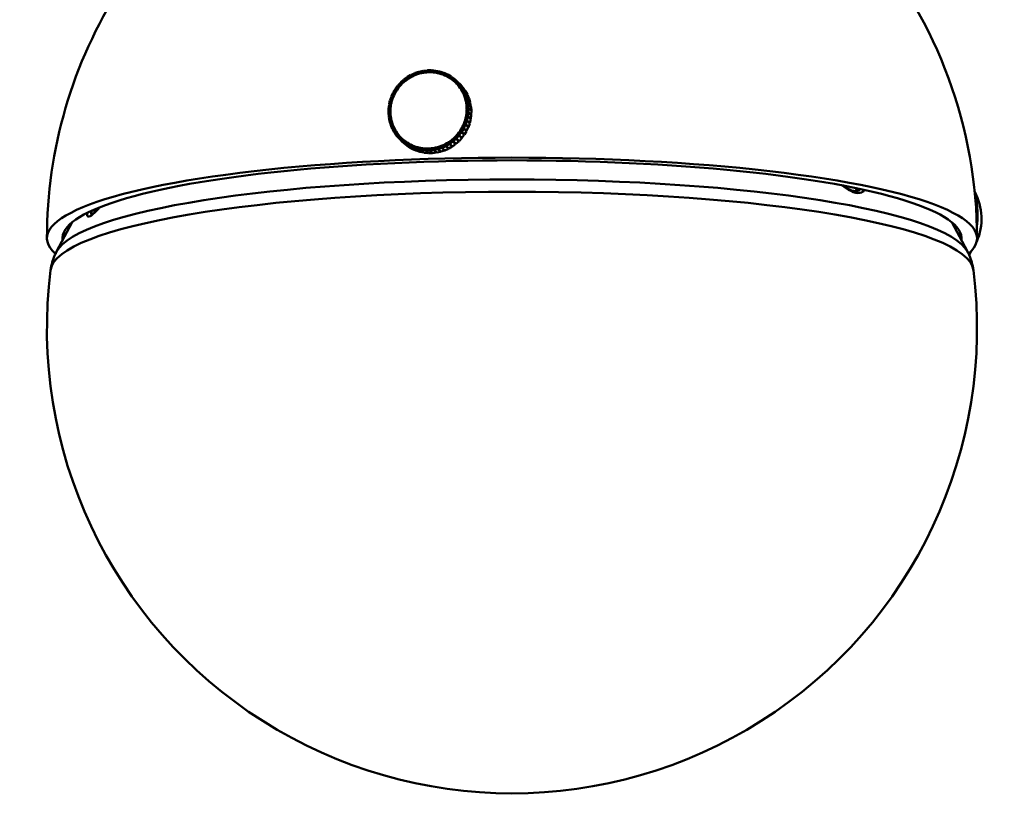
# Model space of a CAD drawing. Header units: millimetres. Extents: x 734 to 2864, y 389 to 1965.
# Tile 12 of 23: x 2390 to 2517, y 625 to 725. Entities that reach past the tile are written whole.
import ezdxf

# ---------------------------------------------------------------- set-up
doc = ezdxf.new("R2010")
doc.units = ezdxf.units.MM
doc.header["$LTSCALE"] = 11
doc.layers.add('Widoczne (ISO)', color=7, linetype='Continuous', lineweight=50)
doc.layers.add('Widoczne wąskie (ISO)', color=7, linetype='Continuous', lineweight=50)

msp = doc.modelspace()

# ---------------------------------------------------------------- linework, layer by layer
at = {"layer": 'Widoczne (ISO)'}
for p, q in [((2440.32, 717.63), (2440.75, 717.88)), ((2440.75, 717.88), (2440.85, 717.79)), ((2440.87, 717.67), (2440.75, 717.88)), ((2440.8, 717.9), (2441.25, 718.11)), ((2440.89, 717.68), (2440.8, 717.9)), ((2440.89, 717.68), (2441.12, 717.78)), ((2441.12, 717.78), (2441.35, 717.88)), ((2441.25, 718.11), (2441.33, 718.04)), ((2441.35, 717.88), (2441.25, 718.11)), ((2441.3, 718.13), (2441.77, 718.28)), ((2441.37, 717.89), (2441.3, 718.13)), ((2441.35, 717.88), (2441.35, 717.88)), ((2441.37, 717.89), (2441.6, 717.97)), ((2441.37, 717.89), (2441.37, 717.89)), ((2441.6, 717.97), (2441.84, 718.05)), ((2441.77, 718.28), (2441.83, 718.22)), ((2441.84, 718.05), (2441.77, 718.28)), ((2441.82, 718.29), (2442.3, 718.4)), ((2441.86, 718.05), (2441.82, 718.29)), ((2441.84, 718.05), (2441.85, 718.04)), ((2441.86, 718.05), (2442.11, 718.11)), ((2441.87, 718.05), (2441.86, 718.05)), ((2442.11, 718.11), (2442.35, 718.16)), ((2442.3, 718.4), (2442.36, 718.35)), ((2442.35, 718.16), (2442.3, 718.4)), ((2442.35, 718.41), (2442.84, 718.46)), ((2442.37, 718.16), (2442.35, 718.41)), ((2442.35, 718.16), (2442.35, 718.15)), ((2442.37, 718.16), (2442.62, 718.19)), ((2442.38, 718.16), (2442.37, 718.16)), ((2442.62, 718.19), (2442.86, 718.22)), ((2442.84, 718.46), (2442.89, 718.42)), ((2442.86, 718.22), (2442.84, 718.46)), ((2442.86, 718.22), (2442.87, 718.21)), ((2442.89, 718.22), (2442.89, 718.47)), ((2442.89, 718.47), (2443.38, 718.47)), ((2442.89, 718.22), (2443.13, 718.22)), ((2442.89, 718.21), (2442.89, 718.22)), ((2443.13, 718.22), (2443.38, 718.22)), ((2443.38, 718.47), (2443.43, 718.43)), ((2443.38, 718.22), (2443.38, 718.47)), ((2443.38, 718.22), (2443.38, 718.22)), ((2443.4, 718.22), (2443.43, 718.47)), ((2443.4, 718.22), (2443.65, 718.2)), ((2443.41, 718.22), (2443.4, 718.22)), ((2443.43, 718.47), (2443.92, 718.42)), ((2443.65, 718.2), (2443.89, 718.17)), ((2443.89, 718.17), (2443.92, 718.42)), ((2443.89, 718.17), (2443.9, 718.17)), ((2443.91, 718.17), (2443.97, 718.41)), ((2443.91, 718.17), (2444.15, 718.12)), ((2443.92, 718.16), (2443.91, 718.17)), ((2443.92, 718.42), (2443.96, 718.38)), ((2443.97, 718.41), (2444.45, 718.31)), ((2444.15, 718.12), (2444.39, 718.07)), ((2444.39, 718.07), (2444.45, 718.31)), ((2444.39, 718.07), (2444.4, 718.06)), ((2444.42, 718.07), (2444.5, 718.3)), ((2444.42, 718.07), (2444.65, 717.99)), ((2444.42, 718.06), (2444.42, 718.07)), ((2444.45, 718.31), (2444.49, 718.27)), ((2444.5, 718.3), (2444.96, 718.15)), ((2444.65, 717.99), (2444.88, 717.92)), ((2444.88, 717.92), (2444.96, 718.15)), ((2444.88, 717.92), (2444.89, 717.91)), ((2444.9, 717.91), (2445.01, 718.13)), ((2444.9, 717.91), (2445.12, 717.81)), ((2444.91, 717.9), (2444.9, 717.91)), ((2444.96, 718.15), (2445, 718.11)), ((2445.01, 718.13), (2445.45, 717.94)), ((2445.12, 717.81), (2445.35, 717.71)), ((2445.35, 717.71), (2445.45, 717.94)), ((2445.37, 717.7), (2445.5, 717.91)), ((2445.45, 717.94), (2445.49, 717.9)), ((2445.5, 717.91), (2445.92, 717.67)), ((2438.76, 716.11), (2439.05, 716.51)), ((2439.25, 716.36), (2439.05, 716.51)), ((2439.09, 716.55), (2439.42, 716.91)), ((2439.27, 716.38), (2439.09, 716.55)), ((2439.26, 716.37), (2439.09, 716.55)), ((2439.27, 716.38), (2439.43, 716.57)), ((2439.6, 716.75), (2439.42, 716.91)), ((2439.43, 716.57), (2439.6, 716.75)), ((2439.46, 716.95), (2439.83, 717.28)), ((2439.62, 716.77), (2439.46, 716.95)), ((2439.6, 716.75), (2439.61, 716.75)), ((2439.62, 716.77), (2439.81, 716.93)), ((2439.63, 716.76), (2439.62, 716.77)), ((2439.81, 716.93), (2439.99, 717.1)), ((2439.83, 717.28), (2440.01, 717.11)), ((2439.99, 717.1), (2439.83, 717.28)), ((2439.87, 717.31), (2440.28, 717.61)), ((2440.01, 717.11), (2439.87, 717.31)), ((2439.99, 717.1), (2440, 717.1)), ((2440.01, 717.11), (2440.22, 717.26)), ((2440.02, 717.11), (2440.01, 717.11)), ((2440.22, 717.26), (2440.42, 717.41)), ((2440.28, 717.61), (2440.41, 717.48)), ((2440.42, 717.41), (2440.28, 717.61)), ((2440.44, 717.42), (2440.32, 717.63)), ((2440.42, 717.41), (2440.42, 717.4)), ((2440.44, 717.42), (2440.65, 717.54)), ((2440.44, 717.42), (2440.44, 717.42)), ((2440.65, 717.54), (2440.87, 717.67)), ((2440.87, 717.67), (2440.88, 717.66)), ((2440.9, 717.68), (2440.89, 717.68)), ((2445.35, 717.71), (2445.36, 717.7)), ((2445.37, 717.7), (2445.58, 717.58)), ((2445.38, 717.69), (2445.37, 717.7)), ((2445.58, 717.58), (2445.79, 717.46)), ((2445.79, 717.46), (2445.92, 717.67)), ((2445.79, 717.46), (2445.81, 717.43)), ((2445.81, 717.44), (2445.96, 717.64)), ((2445.81, 717.44), (2446, 717.3)), ((2445.83, 717.42), (2445.81, 717.44)), ((2445.92, 717.67), (2445.95, 717.64)), ((2445.96, 717.64), (2446.35, 717.36)), ((2446, 717.3), (2446.2, 717.16)), ((2446.2, 717.16), (2446.35, 717.36)), ((2446.2, 717.16), (2446.25, 717.11)), ((2446.22, 717.14), (2446.39, 717.33)), ((2446.22, 717.14), (2446.4, 716.98)), ((2446.27, 717.09), (2446.22, 717.14)), ((2446.35, 717.36), (2446.38, 717.32)), ((2446.39, 717.33), (2446.74, 717)), ((2446.4, 716.98), (2446.57, 716.82)), ((2446.52, 716.86), (2446.64, 716.74)), ((2446.57, 716.82), (2446.74, 717)), ((2446.57, 716.82), (2446.59, 716.8)), ((2446.59, 716.8), (2446.78, 716.96)), ((2446.59, 716.8), (2446.75, 716.62)), ((2446.74, 717), (2447.09, 716.66)), ((2446.75, 716.62), (2446.91, 716.43)), ((2447.13, 716.62), (2446.78, 716.96)), ((2446.78, 716.96), (2447.1, 716.6)), ((2446.91, 716.43), (2447.1, 716.6)), ((2446.93, 716.42), (2447.13, 716.56)), ((2447.09, 716.66), (2447.09, 716.66)), ((2447.1, 716.6), (2447.45, 716.26)), ((2447.45, 716.26), (2447.13, 716.62)), ((2447.48, 716.22), (2447.13, 716.56)), ((2447.13, 716.56), (2447.41, 716.17)), ((2438.24, 715.14), (2438.45, 715.59)), ((2438.67, 715.49), (2438.45, 715.59)), ((2438.46, 715.04), (2438.57, 715.27)), ((2438.47, 715.64), (2438.73, 716.07)), ((2438.68, 715.52), (2438.47, 715.64)), ((2438.57, 715.54), (2438.47, 715.64)), ((2438.57, 715.27), (2438.67, 715.49)), ((2438.67, 715.49), (2438.68, 715.49)), ((2438.68, 715.52), (2438.81, 715.73)), ((2438.69, 715.51), (2438.68, 715.52)), ((2438.94, 715.94), (2438.73, 716.07)), ((2438.95, 715.96), (2438.76, 716.11)), ((2438.9, 715.97), (2438.76, 716.11)), ((2438.81, 715.73), (2438.94, 715.94)), ((2438.94, 715.94), (2438.94, 715.94)), ((2438.95, 715.96), (2439.1, 716.16)), ((2438.96, 715.96), (2438.95, 715.96)), ((2439.1, 716.16), (2439.25, 716.36)), ((2439.25, 716.36), (2439.25, 716.36)), ((2439.27, 716.38), (2439.27, 716.38)), ((2446.91, 716.43), (2446.93, 716.42)), ((2446.93, 716.42), (2447.07, 716.22)), ((2447.07, 716.22), (2447.21, 716.02)), ((2447.21, 716.02), (2447.41, 716.17)), ((2447.21, 716.02), (2447.22, 716)), ((2447.22, 716), (2447.43, 716.12)), ((2447.22, 716), (2447.34, 715.79)), ((2447.34, 715.79), (2447.45, 715.58)), ((2447.41, 716.17), (2447.76, 715.82)), ((2447.78, 715.78), (2447.43, 716.12)), ((2447.43, 716.12), (2447.67, 715.7)), ((2447.44, 716.25), (2447.45, 716.26)), ((2447.45, 715.58), (2447.67, 715.7)), ((2447.45, 715.58), (2447.47, 715.56)), ((2447.46, 715.55), (2447.69, 715.66)), ((2447.46, 715.55), (2447.56, 715.33)), ((2447.76, 715.82), (2447.48, 716.22)), ((2447.56, 715.33), (2447.65, 715.11)), ((2447.65, 715.11), (2447.88, 715.21)), ((2447.67, 715.7), (2448.02, 715.36)), ((2448.04, 715.31), (2447.69, 715.66)), ((2447.69, 715.66), (2447.88, 715.21)), ((2447.75, 715.82), (2447.76, 715.82)), ((2448.02, 715.36), (2447.78, 715.78)), ((2447.88, 715.21), (2448.23, 714.87)), ((2448, 715.35), (2448.02, 715.36)), ((2448.23, 714.87), (2448.04, 715.31)), ((2437.86, 713.56), (2437.92, 714.05)), ((2438.16, 714.02), (2437.92, 714.05)), ((2437.93, 714.09), (2438.04, 714.58)), ((2438.17, 714.05), (2437.93, 714.09)), ((2437.98, 714.04), (2437.93, 714.09)), ((2438.28, 714.53), (2438.04, 714.58)), ((2438.06, 714.63), (2438.22, 715.09)), ((2438.29, 714.55), (2438.06, 714.63)), ((2438.12, 714.56), (2438.06, 714.63)), ((2438.13, 713.78), (2438.16, 714.02)), ((2438.16, 714.02), (2438.17, 714.02)), ((2438.17, 714.05), (2438.22, 714.29)), ((2438.17, 714.04), (2438.17, 714.05)), ((2438.45, 715.02), (2438.22, 715.09)), ((2438.22, 714.29), (2438.28, 714.53)), ((2438.46, 715.04), (2438.24, 715.14)), ((2438.32, 715.06), (2438.24, 715.14)), ((2438.28, 714.53), (2438.29, 714.52)), ((2438.29, 714.55), (2438.37, 714.79)), ((2438.29, 714.55), (2438.29, 714.55)), ((2438.37, 714.79), (2438.45, 715.02)), ((2438.45, 715.02), (2438.46, 715.02)), ((2438.46, 715.04), (2438.46, 715.04)), ((2447.65, 715.11), (2447.67, 715.09)), ((2447.66, 715.08), (2447.9, 715.16)), ((2447.66, 715.08), (2447.73, 714.85)), ((2447.73, 714.85), (2447.8, 714.62)), ((2447.8, 714.62), (2448.04, 714.69)), ((2447.8, 714.62), (2447.82, 714.6)), ((2447.81, 714.59), (2448.05, 714.65)), ((2447.81, 714.59), (2447.85, 714.35)), ((2447.85, 714.35), (2447.9, 714.11)), ((2448.25, 714.82), (2447.9, 715.16)), ((2447.9, 715.16), (2448.04, 714.69)), ((2447.9, 714.11), (2448.14, 714.16)), ((2447.9, 714.09), (2448.15, 714.12)), ((2447.9, 714.11), (2447.92, 714.09)), ((2447.9, 714.09), (2447.92, 713.84)), ((2448.04, 714.69), (2448.39, 714.35)), ((2448.4, 714.3), (2448.05, 714.65)), ((2448.05, 714.65), (2448.14, 714.16)), ((2448.14, 714.16), (2448.49, 713.82)), ((2448.5, 713.77), (2448.15, 714.12)), ((2448.15, 714.12), (2448.19, 713.63)), ((2448.21, 714.86), (2448.23, 714.87)), ((2448.39, 714.35), (2448.25, 714.82)), ((2448.36, 714.34), (2448.39, 714.35)), ((2448.49, 713.82), (2448.4, 714.3)), ((2437.84, 713.01), (2437.85, 713.51)), ((2438.09, 713.02), (2437.84, 713.01)), ((2437.89, 712.97), (2437.84, 713.01)), ((2438.09, 712.99), (2437.84, 712.96)), ((2437.88, 712.47), (2437.84, 712.96)), ((2438.1, 713.51), (2437.85, 713.51)), ((2438.1, 713.53), (2437.86, 713.56)), ((2437.91, 713.51), (2437.86, 713.56)), ((2438.09, 713.26), (2438.1, 713.51)), ((2438.09, 713.02), (2438.09, 713.26)), ((2438.09, 713.01), (2438.09, 713.02)), ((2438.09, 712.99), (2438.09, 712.99)), ((2438.11, 712.75), (2438.09, 712.99)), ((2438.1, 713.53), (2438.13, 713.78)), ((2438.11, 713.53), (2438.1, 713.53)), ((2438.1, 713.51), (2438.1, 713.5)), ((2438.13, 712.5), (2438.11, 712.75)), ((2447.9, 712.81), (2447.87, 712.57)), ((2447.93, 713.06), (2447.9, 712.81)), ((2447.92, 713.84), (2447.94, 713.6)), ((2447.94, 713.33), (2447.93, 713.08)), ((2447.93, 713.08), (2447.96, 713.06)), ((2447.93, 713.08), (2448.18, 713.08)), ((2447.93, 713.06), (2448.17, 713.03)), ((2447.94, 713.6), (2448.19, 713.63)), ((2447.94, 713.6), (2447.97, 713.58)), ((2447.94, 713.58), (2447.94, 713.33)), ((2447.94, 713.58), (2448.19, 713.58)), ((2448.17, 713.03), (2448.11, 712.54)), ((2448.52, 712.69), (2448.17, 713.03)), ((2448.19, 713.58), (2448.18, 713.08)), ((2448.18, 713.08), (2448.53, 712.74)), ((2448.19, 713.63), (2448.54, 713.28)), ((2448.54, 713.24), (2448.19, 713.58)), ((2448.45, 713.82), (2448.49, 713.82)), ((2448.46, 712.2), (2448.52, 712.69)), ((2448.47, 712.74), (2448.53, 712.74)), ((2448.49, 713.28), (2448.54, 713.28)), ((2448.54, 713.28), (2448.5, 713.77)), ((2448.53, 712.74), (2448.54, 713.24)), ((2438.13, 712.5), (2437.88, 712.47)), ((2437.92, 712.43), (2437.88, 712.47)), ((2438.13, 712.48), (2437.89, 712.43)), ((2437.98, 711.94), (2437.89, 712.43)), ((2438.22, 712), (2437.98, 711.94)), ((2438.02, 711.91), (2437.98, 711.94)), ((2438.23, 711.97), (2437.99, 711.9)), ((2438.13, 711.43), (2437.99, 711.9)), ((2438.13, 712.5), (2438.13, 712.5)), ((2438.13, 712.48), (2438.14, 712.47)), ((2438.18, 712.24), (2438.13, 712.48)), ((2438.37, 711.51), (2438.13, 711.43)), ((2438.17, 711.39), (2438.13, 711.43)), ((2438.38, 711.49), (2438.15, 711.38)), ((2438.34, 710.93), (2438.15, 711.38)), ((2438.22, 712), (2438.18, 712.24)), ((2438.23, 711.99), (2438.22, 712)), ((2438.23, 711.97), (2438.23, 711.97)), ((2438.3, 711.74), (2438.23, 711.97)), ((2438.37, 711.51), (2438.3, 711.74)), ((2438.38, 711.5), (2438.37, 711.51)), ((2438.38, 711.49), (2438.39, 711.48)), ((2438.47, 711.26), (2438.38, 711.49)), ((2447.57, 711.55), (2447.46, 711.32)), ((2447.57, 711.55), (2447.79, 711.45)), ((2447.66, 711.81), (2447.58, 711.57)), ((2447.58, 711.57), (2447.63, 711.52)), ((2447.58, 711.57), (2447.81, 711.5)), ((2447.79, 711.45), (2447.58, 711)), ((2447.74, 712.04), (2447.66, 711.81)), ((2447.74, 712.04), (2447.97, 711.97)), ((2447.81, 712.3), (2447.75, 712.06)), ((2447.75, 712.06), (2447.79, 712.03)), ((2447.75, 712.06), (2447.99, 712.01)), ((2448.14, 711.11), (2447.79, 711.45)), ((2447.86, 712.55), (2447.81, 712.3)), ((2447.97, 711.97), (2447.81, 711.5)), ((2447.81, 711.5), (2448.16, 711.15)), ((2447.86, 712.55), (2448.1, 712.5)), ((2447.87, 712.57), (2447.9, 712.54)), ((2447.87, 712.57), (2448.11, 712.54)), ((2448.32, 711.62), (2447.97, 711.97)), ((2448.1, 712.5), (2447.99, 712.01)), ((2447.99, 712.01), (2448.34, 711.67)), ((2448.45, 712.15), (2448.1, 712.5)), ((2448.11, 712.54), (2448.46, 712.2)), ((2448.16, 711.15), (2448.32, 711.62)), ((2448.26, 711.69), (2448.34, 711.67)), ((2448.34, 711.67), (2448.45, 712.15)), ((2448.39, 712.21), (2448.46, 712.2)), ((2438.56, 711.04), (2438.34, 710.93)), ((2438.37, 710.9), (2438.34, 710.93)), ((2438.58, 711.02), (2438.36, 710.89)), ((2438.6, 710.47), (2438.36, 710.89)), ((2438.56, 711.04), (2438.47, 711.26)), ((2438.58, 711.02), (2438.56, 711.04)), ((2438.58, 711.02), (2438.59, 711)), ((2438.69, 710.8), (2438.58, 711.02)), ((2438.81, 710.59), (2438.6, 710.47)), ((2438.63, 710.43), (2438.6, 710.47)), ((2438.82, 710.57), (2438.62, 710.42)), ((2438.9, 710.03), (2438.62, 710.42)), ((2438.81, 710.59), (2438.69, 710.8)), ((2438.83, 710.57), (2438.81, 710.59)), ((2438.82, 710.57), (2438.84, 710.55)), ((2438.96, 710.37), (2438.82, 710.57)), ((2439.1, 710.17), (2438.9, 710.03)), ((2439.12, 710.16), (2438.93, 709.99)), ((2439.1, 710.17), (2438.96, 710.37)), ((2439.14, 710.14), (2439.1, 710.17)), ((2439.12, 710.16), (2439.16, 710.12)), ((2439.28, 709.97), (2439.12, 710.16)), ((2446.76, 710.21), (2446.59, 710.02)), ((2446.76, 710.21), (2446.94, 710.04)), ((2446.93, 710.43), (2446.78, 710.23)), ((2446.78, 710.23), (2447.13, 709.88)), ((2446.78, 710.23), (2446.97, 710.08)), ((2447.08, 710.63), (2446.93, 710.43)), ((2447.27, 710.48), (2446.97, 710.08)), ((2447.08, 710.63), (2447.27, 710.48)), ((2447.22, 710.86), (2447.09, 710.65)), ((2447.09, 710.65), (2447.21, 710.53)), ((2447.09, 710.65), (2447.3, 710.53)), ((2447.35, 711.08), (2447.22, 710.86)), ((2447.62, 710.14), (2447.27, 710.48)), ((2447.56, 710.95), (2447.3, 710.53)), ((2447.3, 710.53), (2447.65, 710.18)), ((2447.32, 709.74), (2447.62, 710.14)), ((2447.35, 711.08), (2447.56, 710.95)), ((2447.46, 711.32), (2447.36, 711.1)), ((2447.36, 711.1), (2447.43, 711.03)), ((2447.36, 711.1), (2447.58, 711)), ((2447.48, 710.28), (2447.65, 710.18)), ((2447.91, 710.61), (2447.56, 710.95)), ((2447.58, 711), (2447.93, 710.66)), ((2447.65, 710.18), (2447.91, 710.61)), ((2447.8, 710.71), (2447.93, 710.66)), ((2447.93, 710.66), (2448.14, 711.11)), ((2448.06, 711.19), (2448.16, 711.15)), ((2438.94, 709.99), (2438.9, 710.03)), ((2439.25, 709.63), (2438.93, 709.99)), ((2439.44, 709.79), (2439.25, 709.63)), ((2439.29, 709.59), (2439.25, 709.63)), ((2439.44, 709.79), (2439.28, 709.97)), ((2439.45, 709.78), (2439.29, 709.59)), ((2439.29, 709.59), (2439.63, 709.25)), ((2439.64, 709.26), (2439.29, 709.59)), ((2439.46, 709.77), (2439.44, 709.79)), ((2439.63, 709.61), (2439.45, 709.78)), ((2439.51, 709.73), (2439.57, 709.67)), ((2439.81, 709.45), (2439.63, 709.61)), ((2439.63, 709.25), (2439.99, 708.92)), ((2439.81, 709.45), (2439.64, 709.26)), ((2439.99, 708.92), (2439.64, 709.26)), ((2439.83, 709.43), (2439.68, 709.23)), ((2439.68, 709.23), (2440.03, 708.89)), ((2440.07, 708.95), (2439.68, 709.23)), ((2439.83, 709.43), (2439.81, 709.45)), ((2440.03, 709.29), (2439.83, 709.43)), ((2439.99, 708.93), (2439.99, 708.92)), ((2440.22, 709.15), (2440.03, 709.29)), ((2440.03, 708.89), (2440.42, 708.6)), ((2440.22, 709.15), (2440.07, 708.95)), ((2440.42, 708.6), (2440.07, 708.95)), ((2440.24, 709.13), (2440.11, 708.92)), ((2440.11, 708.92), (2440.46, 708.58)), ((2440.53, 708.68), (2440.11, 708.92)), ((2440.24, 709.13), (2440.22, 709.15)), ((2440.45, 709.01), (2440.24, 709.13)), ((2440.66, 708.89), (2440.45, 709.01)), ((2440.66, 708.89), (2440.53, 708.68)), ((2440.68, 708.88), (2440.58, 708.65)), ((2440.68, 708.87), (2440.66, 708.89)), ((2440.91, 708.78), (2440.68, 708.88)), ((2445.14, 708.91), (2444.91, 708.81)), ((2445.2, 708.85), (2445.14, 708.91)), ((2445.14, 708.91), (2445.23, 708.69)), ((2445.37, 709.05), (2445.16, 708.92)), ((2445.16, 708.92), (2445.28, 708.71)), ((2445.71, 708.96), (2445.28, 708.71)), ((2445.59, 709.17), (2445.37, 709.05)), ((2445.69, 709.08), (2445.59, 709.17)), ((2445.59, 709.17), (2445.71, 708.96)), ((2445.81, 709.33), (2445.61, 709.18)), ((2445.61, 709.18), (2445.75, 708.99)), ((2446.06, 708.62), (2445.71, 708.96)), ((2446.16, 709.28), (2445.75, 708.99)), ((2445.75, 708.99), (2446.1, 708.64)), ((2446.02, 709.48), (2445.81, 709.33)), ((2446.36, 709.13), (2446.02, 709.48)), ((2446.02, 709.48), (2446.16, 709.28)), ((2446.22, 709.66), (2446.03, 709.49)), ((2446.03, 709.49), (2446.2, 709.31)), ((2446.1, 708.64), (2446.5, 708.94)), ((2446.5, 708.94), (2446.16, 709.28)), ((2446.57, 709.64), (2446.2, 709.31)), ((2446.2, 709.31), (2446.54, 708.97)), ((2446.41, 709.82), (2446.22, 709.66)), ((2446.36, 709.13), (2446.5, 708.94)), ((2446.76, 709.48), (2446.41, 709.82)), ((2446.41, 709.82), (2446.57, 709.64)), ((2446.59, 710.02), (2446.43, 709.84)), ((2446.43, 709.84), (2446.77, 709.5)), ((2446.43, 709.84), (2446.6, 709.68)), ((2446.54, 708.97), (2446.92, 709.3)), ((2446.92, 709.3), (2446.57, 709.64)), ((2446.94, 710.04), (2446.6, 709.68)), ((2446.6, 709.68), (2446.95, 709.33)), ((2446.76, 709.48), (2446.92, 709.3)), ((2446.77, 709.5), (2446.95, 709.33)), ((2447.29, 709.7), (2446.94, 710.04)), ((2446.95, 709.33), (2447.29, 709.7)), ((2446.97, 710.08), (2447.32, 709.74)), ((2447.13, 709.88), (2447.32, 709.74)), ((2440.43, 708.61), (2440.42, 708.6)), ((2440.46, 708.58), (2440.88, 708.33)), ((2440.88, 708.33), (2440.53, 708.68)), ((2440.58, 708.65), (2440.93, 708.31)), ((2441.02, 708.46), (2440.58, 708.65)), ((2440.89, 708.35), (2440.88, 708.33)), ((2441.13, 708.68), (2440.91, 708.78)), ((2440.93, 708.31), (2441.37, 708.11)), ((2441.13, 708.68), (2441.02, 708.46)), ((2441.37, 708.11), (2441.02, 708.46)), ((2441.15, 708.67), (2441.07, 708.44)), ((2441.07, 708.44), (2441.42, 708.1)), ((2441.53, 708.29), (2441.07, 708.44)), ((2441.15, 708.66), (2441.13, 708.68)), ((2441.38, 708.6), (2441.15, 708.67)), ((2441.38, 708.13), (2441.37, 708.11)), ((2441.61, 708.53), (2441.38, 708.6)), ((2441.42, 708.1), (2441.88, 707.95)), ((2441.61, 708.53), (2441.53, 708.29)), ((2441.88, 707.95), (2441.53, 708.29)), ((2441.64, 708.52), (2441.58, 708.28)), ((2441.58, 708.28), (2441.93, 707.94)), ((2442.06, 708.18), (2441.58, 708.28)), ((2441.63, 708.51), (2441.61, 708.53)), ((2441.88, 708.47), (2441.64, 708.52)), ((2442.12, 708.42), (2441.88, 708.47)), ((2441.89, 707.97), (2441.88, 707.95)), ((2441.93, 707.94), (2442.41, 707.84)), ((2442.12, 708.42), (2442.06, 708.18)), ((2442.41, 707.84), (2442.06, 708.18)), ((2442.14, 708.42), (2442.11, 708.17)), ((2442.11, 708.17), (2442.46, 707.83)), ((2442.6, 708.12), (2442.11, 708.17)), ((2442.14, 708.4), (2442.12, 708.42)), ((2442.38, 708.39), (2442.14, 708.42)), ((2442.63, 708.37), (2442.38, 708.39)), ((2442.41, 707.87), (2442.41, 707.84)), ((2442.46, 707.83), (2442.94, 707.78)), ((2442.63, 708.37), (2442.6, 708.12)), ((2442.94, 707.78), (2442.6, 708.12)), ((2442.65, 708.35), (2442.63, 708.37)), ((2442.65, 708.37), (2442.65, 708.12)), ((2442.9, 708.37), (2442.65, 708.37)), ((2442.65, 708.12), (2442.99, 707.78)), ((2443.14, 708.12), (2442.65, 708.12)), ((2443.14, 708.37), (2442.9, 708.37)), ((2442.95, 707.82), (2442.94, 707.78)), ((2442.99, 707.78), (2443.49, 707.78)), ((2443.17, 708.35), (2443.14, 708.37)), ((2443.14, 708.37), (2443.14, 708.12)), ((2443.49, 707.78), (2443.14, 708.12)), ((2443.41, 708.4), (2443.17, 708.37)), ((2443.17, 708.37), (2443.19, 708.13)), ((2443.68, 708.18), (2443.19, 708.13)), ((2443.19, 708.13), (2443.53, 707.79)), ((2443.66, 708.43), (2443.41, 708.4)), ((2443.49, 707.83), (2443.49, 707.78)), ((2443.53, 707.79), (2444.03, 707.84)), ((2443.69, 708.4), (2443.66, 708.43)), ((2443.66, 708.43), (2443.68, 708.18)), ((2443.92, 708.48), (2443.68, 708.43)), ((2443.68, 708.43), (2443.73, 708.19)), ((2444.03, 707.84), (2443.68, 708.18)), ((2444.21, 708.3), (2443.73, 708.19)), ((2443.73, 708.19), (2444.07, 707.85)), ((2444.17, 708.54), (2443.92, 708.48)), ((2444.02, 707.9), (2444.03, 707.84)), ((2444.07, 707.85), (2444.56, 707.95)), ((2444.2, 708.5), (2444.17, 708.54)), ((2444.17, 708.54), (2444.21, 708.3)), ((2444.42, 708.62), (2444.19, 708.54)), ((2444.19, 708.54), (2444.26, 708.31)), ((2444.56, 707.95), (2444.21, 708.3)), ((2444.73, 708.46), (2444.26, 708.31)), ((2444.26, 708.31), (2444.61, 707.97)), ((2444.66, 708.7), (2444.42, 708.62)), ((2444.54, 708.03), (2444.56, 707.95)), ((2444.61, 707.97), (2445.08, 708.12)), ((2444.71, 708.65), (2444.66, 708.7)), ((2444.66, 708.7), (2444.73, 708.46)), ((2444.91, 708.81), (2444.68, 708.71)), ((2444.68, 708.71), (2444.78, 708.48)), ((2445.08, 708.12), (2444.73, 708.46)), ((2445.23, 708.69), (2444.78, 708.48)), ((2444.78, 708.48), (2445.12, 708.14)), ((2445.05, 708.21), (2445.08, 708.12)), ((2445.12, 708.14), (2445.58, 708.34)), ((2445.58, 708.34), (2445.23, 708.69)), ((2445.28, 708.71), (2445.62, 708.37)), ((2445.53, 708.46), (2445.58, 708.34)), ((2445.62, 708.37), (2446.06, 708.62)), ((2445.97, 708.77), (2446.06, 708.62)), ((2513.52, 702.66), (2513.48, 702.8)), ((2513.49, 702.66), (2513.52, 702.66)), ((2513.53, 702.62), (2513.5, 702.62)), ((2513.51, 702.62), (2513.52, 702.66)), ((2513.62, 702.24), (2513.53, 702.62)), ((2513.53, 702.25), (2513.62, 702.24)), ((2513.63, 702.2), (2513.54, 702.21)), ((2513.57, 701.8), (2513.7, 701.79)), ((2513.71, 701.75), (2513.57, 701.76)), ((2513.6, 702.21), (2513.62, 702.24)), ((2513.61, 701.32), (2513.76, 701.31)), ((2513.77, 701.27), (2513.61, 701.28)), ((2513.7, 701.79), (2513.63, 702.2)), ((2513.68, 701.75), (2513.7, 701.79)), ((2513.76, 701.31), (2513.71, 701.75)), ((2513.74, 701.27), (2513.76, 701.31)), ((2513.81, 700.81), (2513.77, 701.27)), ((2513.65, 700.82), (2513.81, 700.81)), ((2513.81, 700.76), (2513.65, 700.77)), ((2513.68, 700.29), (2513.83, 700.28)), ((2513.84, 700.23), (2513.68, 700.24)), ((2513.77, 700.76), (2513.81, 700.81)), ((2513.78, 700.24), (2513.83, 700.28)), ((2513.83, 700.28), (2513.81, 700.76)), ((2513.84, 699.74), (2513.84, 700.23)), ((2397.04, 698.87), (2395.02, 695.07)), ((2510.52, 698.87), (2512.54, 695.07)), ((2513.71, 699.75), (2513.84, 699.74)), ((2513.84, 699.7), (2513.71, 699.7)), ((2513.73, 699.2), (2513.82, 699.2)), ((2513.73, 699.18), (2513.74, 699.18)), ((2513.74, 699.15), (2513.73, 699.15)), ((2513.82, 699.15), (2513.73, 699.15)), ((2513.74, 699.18), (2513.82, 699.2)), ((2513.74, 699.15), (2513.82, 699.15)), ((2513.76, 699.7), (2513.84, 699.74)), ((2513.79, 698.65), (2513.82, 699.15)), ((2513.82, 699.2), (2513.84, 699.7)), ((2513.75, 698.65), (2513.79, 698.65)), ((2513.75, 698.61), (2513.79, 698.6)), ((2513.79, 698.6), (2513.75, 698.6)), ((2513.76, 698.34), (2513.79, 698.6)), ((2512.78, 694.89), (2512.9, 694.88)), ((2512.88, 694.88), (2512.89, 694.85)), ((2512.9, 694.88), (2513.01, 695.12)), ((2512.89, 694.85), (2512.75, 694.86)), ((2512.76, 694.62), (2512.89, 694.85))]:
    msp.add_line(p, q, dxfattribs=at)
for centre, radius, start, end in [((2453.78, 696.78), 60, 0, 40.307), ((2453.78, 696.78), 60, 147.411, 180), ((2507.11, 699.32), 7.25, 336.1045, 28.3684), ((2507.11, 699.32), 7.25, 324.3993, 324.8227), ((2453.78, 685.13), 60, 172.7654, 7.2346)]:
    msp.add_arc(centre, radius, start, end, dxfattribs=at)
for centre, major_axis, ratio, start_param, end_param in [((2443.01, 713.3), (3.51, 3.56), 0.969846, 1.188157, 1.292877), ((2443.01, 713.3), (3.51, 3.56), 0.969846, 1.083438, 1.188157), ((2443.01, 713.3), (3.51, 3.56), 0.969846, 0.978718, 1.083438), ((2443.01, 713.3), (3.51, 3.56), 0.969846, 0.873998, 0.978718), ((2443.01, 713.3), (3.51, 3.56), 0.969846, 0.769278, 0.873998), ((2443.01, 713.3), (3.51, 3.56), 0.969846, 0.664559, 0.769278), ((2443.01, 713.3), (3.51, 3.56), 0.969846, 0.559839, 0.664559), ((2443.01, 713.3), (3.51, 3.56), 0.969846, 0.455119, 0.559839), ((2443.01, 713.3), (3.51, 3.56), 0.969846, 0.350399, 0.455119), ((2443.01, 713.3), (3.51, 3.56), 0.969846, 0.24568, 0.350399), ((2443.01, 713.3), (3.51, 3.56), 0.969846, 1.607036, 1.711756), ((2443.01, 713.3), (3.51, 3.56), 0.969846, 1.502317, 1.607036), ((2443.01, 713.3), (3.51, 3.56), 0.969846, 1.397597, 1.502317), ((2443.01, 713.3), (3.51, 3.56), 0.969846, 1.292877, 1.397597), ((2443.01, 713.3), (3.51, 3.56), 0.969846, 0.14096, 0.24568), ((2443.01, 713.3), (3.51, 3.56), 0.969846, 0.03624, 0.14096), ((2443.01, 713.3), (3.51, 3.56), 0.969846, 6.214706, 6.319425), ((2443.01, 713.3), (3.51, 3.56), 0.969846, 6.109986, 6.214706), ((2443.01, 713.3), (3.51, 3.56), 0.969846, 1.921196, 2.025915), ((2443.01, 713.3), (3.51, 3.56), 0.969846, 1.816476, 1.921196), ((2443.01, 713.3), (3.51, 3.56), 0.969846, 1.711756, 1.816476), ((2443.01, 713.3), (3.51, 3.56), 0.969846, 6.005266, 6.109986), ((2443.01, 713.3), (3.51, 3.56), 0.969846, 5.900546, 6.005266), ((2443.01, 713.3), (3.51, 3.56), 0.969846, 5.795827, 5.900546), ((2443.01, 713.3), (3.51, 3.56), 0.969846, 2.130635, 2.235355), ((2443.01, 713.3), (3.51, 3.56), 0.969846, 2.025915, 2.130635), ((2443.01, 713.3), (-3.51, -3.56), 0.969846, 2.549514, 2.654234), ((2443.01, 713.3), (-3.51, -3.56), 0.969846, 2.444794, 2.549514), ((2443.01, 713.3), (3.51, 3.56), 0.969846, 2.235355, 2.340075), ((2443.01, 713.3), (3.51, 3.56), 0.969846, 2.340075, 2.444794), ((2443.01, 713.3), (3.51, 3.56), 0.969846, 2.444794, 2.549514), ((2443.01, 713.3), (-3.51, -3.56), 0.969846, 2.130635, 2.235355), ((2443.01, 713.3), (-3.51, -3.56), 0.969846, 2.235355, 2.340075), ((2443.01, 713.3), (-3.51, -3.56), 0.969846, 2.340075, 2.444794), ((2443.01, 713.3), (3.51, 3.56), 0.969846, 2.549514, 2.654234), ((2443.01, 713.3), (-3.51, -3.56), 0.969846, 5.795827, 5.900546), ((2443.01, 713.3), (-3.51, -3.56), 0.969846, 1.921196, 2.025915), ((2443.01, 713.3), (-3.51, -3.56), 0.969846, 2.025915, 2.130635), ((2443.01, 713.3), (-3.51, -3.56), 0.969846, 5.900546, 6.005266), ((2443.01, 713.3), (-3.51, -3.56), 0.969846, 6.005266, 6.109986), ((2443.01, 713.3), (-3.51, -3.56), 0.969846, 6.109986, 6.214706), ((2443.01, 713.3), (-3.51, -3.56), 0.969846, 1.607036, 1.711756), ((2443.01, 713.3), (-3.51, -3.56), 0.969846, 1.711756, 1.816476), ((2443.01, 713.3), (-3.51, -3.56), 0.969846, 1.816476, 1.921196), ((2443.01, 713.3), (-3.51, -3.56), 0.969846, 6.214706, 6.319425), ((2443.01, 713.3), (-3.51, -3.56), 0.969846, 0.03624, 0.14096), ((2443.01, 713.3), (-3.51, -3.56), 0.969846, 0.14096, 0.24568), ((2443.01, 713.3), (-3.51, -3.56), 0.969846, 0.24568, 0.350399), ((2443.01, 713.3), (-3.51, -3.56), 0.969846, 1.188157, 1.292877), ((2443.01, 713.3), (-3.51, -3.56), 0.969846, 1.292877, 1.397597), ((2443.01, 713.3), (-3.51, -3.56), 0.969846, 1.397597, 1.502317), ((2443.01, 713.3), (-3.51, -3.56), 0.969846, 1.502317, 1.607036), ((2443.36, 712.95), (-3.51, -3.56), 0.969846, 1.447401, 1.448763), ((2443.36, 712.95), (-3.51, -3.56), 0.969846, 1.552252, 1.557061), ((2443.36, 712.95), (-3.51, -3.56), 0.969846, 1.658921, 1.661912), ((2453.78, 696.78), (60, 0), 0.173648, 6.091203, 9.61676), ((2443.01, 713.3), (-3.51, -3.56), 0.969846, 0.350399, 0.455119), ((2443.01, 713.3), (-3.51, -3.56), 0.969846, 0.455119, 0.559839), ((2443.01, 713.3), (-3.51, -3.56), 0.969846, 0.559839, 0.664559), ((2443.01, 713.3), (-3.51, -3.56), 0.969846, 0.664559, 0.769278), ((2443.01, 713.3), (-3.51, -3.56), 0.969846, 0.769278, 0.873998), ((2443.01, 713.3), (-3.51, -3.56), 0.969846, 0.873998, 0.978718), ((2443.01, 713.3), (-3.51, -3.56), 0.969846, 0.978718, 1.083438), ((2443.01, 713.3), (-3.51, -3.56), 0.969846, 1.083438, 1.188157), ((2453.78, 696.78), (-58, 0), 0.173648, 3.116804, 6.307974), ((2512.04, 699.01), (0.32, 4.99), 0.336824, 4.76223, 4.767039)]:
    msp.add_ellipse(centre, major_axis=major_axis, ratio=ratio, start_param=start_param, end_param=end_param, dxfattribs=at)
for points, knots in [([(2498.23, 702.85), (2498.14, 702.84), (2498, 702.85), (2497.67, 702.93), (2497.5, 703), (2497.11, 703.2), (2496.89, 703.34), (2496.63, 703.53), (2496.6, 703.56), (2496.56, 703.59)], [0.4141548, 0.4141548, 0.4141548, 0.4141548, 0.5163115, 0.5163115, 0.6038236, 0.6038236, 0.6995383, 0.6995383, 0.7154627, 0.7154627, 0.7154627, 0.7154627]), ([(2498.05, 702.85), (2498.06, 702.86), (2498.07, 702.87), (2498.12, 702.91), (2498.16, 702.95), (2498.22, 703.09), (2498.24, 703.16), (2498.25, 703.25)], [0.7071226, 0.7071226, 0.7071226, 0.7071226, 0.7318252, 0.7318252, 0.8254391, 0.8254391, 0.8886812, 0.8886812, 0.8886812, 0.8886812]), ([(2400.58, 700.8), (2400.42, 700.6), (2400.26, 700.43), (2399.95, 700.12), (2399.81, 700), (2399.61, 699.86), (2399.55, 699.83), (2399.54, 699.82), (2399.54, 699.82), (2399.54, 699.82)], [0.2512583, 0.2512583, 0.2512583, 0.2512583, 0.3413576, 0.3413576, 0.4430653, 0.4430653, 0.5202349, 0.5202349, 0.5265357, 0.5265357, 0.5265357, 0.5265357]), ([(2394.26, 692.69), (2394.28, 692.87), (2394.31, 693.04), (2394.38, 693.38), (2394.42, 693.55), (2394.52, 693.87), (2394.57, 694.03), (2394.68, 694.34), (2394.75, 694.49), (2394.88, 694.79), (2394.95, 694.93), (2395.02, 695.07)], [0.19657279, 0.19657279, 0.19657279, 0.19657279, 0.21054423, 0.21054423, 0.22451567, 0.22451567, 0.23848711, 0.23848711, 0.25245855, 0.25245855, 0.26642998, 0.26642998, 0.26642998, 0.26642998]), ([(2512.54, 695.07), (2512.62, 694.93), (2512.69, 694.79), (2512.82, 694.49), (2512.88, 694.34), (2512.99, 694.03), (2513.05, 693.87), (2513.14, 693.55), (2513.18, 693.38), (2513.25, 693.04), (2513.28, 692.87), (2513.3, 692.69)], [3.22422852, 3.22422852, 3.22422852, 3.22422852, 3.23819996, 3.23819996, 3.2521714, 3.2521714, 3.26614284, 3.26614284, 3.28011427, 3.28011427, 3.29408571, 3.29408571, 3.29408571, 3.29408571])]:
    msp.add_open_spline(points, degree=3, knots=knots, dxfattribs=at)
at = {"layer": 'Widoczne wąskie (ISO)'}
for centre, major_axis, start_param, end_param in [((2453.78, 694.13), (59.01, 0), 0.091897, 3.049696), ((2453.78, 692.46), (-59.54, 0), 3.163633, 6.261145)]:
    msp.add_ellipse(centre, major_axis=major_axis, ratio=0.173648, start_param=start_param, end_param=end_param, dxfattribs=at)
for points, knots in [([(2496.4, 703.62), (2496.76, 703.32), (2497.13, 703.07), (2497.93, 702.68), (2498.35, 702.59), (2498.94, 702.68), (2499.14, 702.82), (2499.26, 703.03)], [-0.7398098, -0.7398098, -0.7398098, -0.7398098, -0.5949882, -0.5949882, -0.4096703, -0.4096703, -0.2562863, -0.2562863, -0.2562863, -0.2562863]), ([(2498.7, 703.16), (2498.61, 703), (2498.46, 702.89), (2498.25, 702.86), (2498.24, 702.85), (2498.23, 702.85)], [0.2677888, 0.2677888, 0.2677888, 0.2677888, 0.4096703, 0.4096703, 0.4141548, 0.4141548, 0.4141548, 0.4141548]), ([(2399.01, 700.1), (2398.96, 699.82), (2398.98, 699.64), (2399.22, 699.54), (2399.43, 699.64), (2399.98, 700.1), (2400.3, 700.42), (2400.62, 700.81)], [-0.7726351, -0.7726351, -0.7726351, -0.7726351, -0.595296, -0.595296, -0.4100532, -0.4100532, -0.2388581, -0.2388581, -0.2388581, -0.2388581]), ([(2399.57, 699.84), (2399.56, 699.84), (2399.56, 699.84), (2399.46, 699.88), (2399.47, 700.08), (2399.57, 700.37)], [0.5914764, 0.5914764, 0.5914764, 0.5914764, 0.595296, 0.595296, 0.7949269, 0.7949269, 0.7949269, 0.7949269]), ([(2400.05, 700.57), (2400.03, 700.53), (2400.01, 700.49), (2399.95, 700.3), (2399.91, 700.18), (2399.9, 700.08)], [0.2081081, 0.2081081, 0.2081081, 0.2081081, 0.2345588, 0.2345588, 0.3249616, 0.3249616, 0.3249616, 0.3249616])]:
    msp.add_open_spline(points, degree=3, knots=knots, dxfattribs=at)
msp.add_open_spline([(2498.07, 702.85), (2498.24, 702.92), (2498.36, 703.04), (2498.43, 703.21)], degree=3, dxfattribs=at)

doc.saveas('drawing.dxf')
